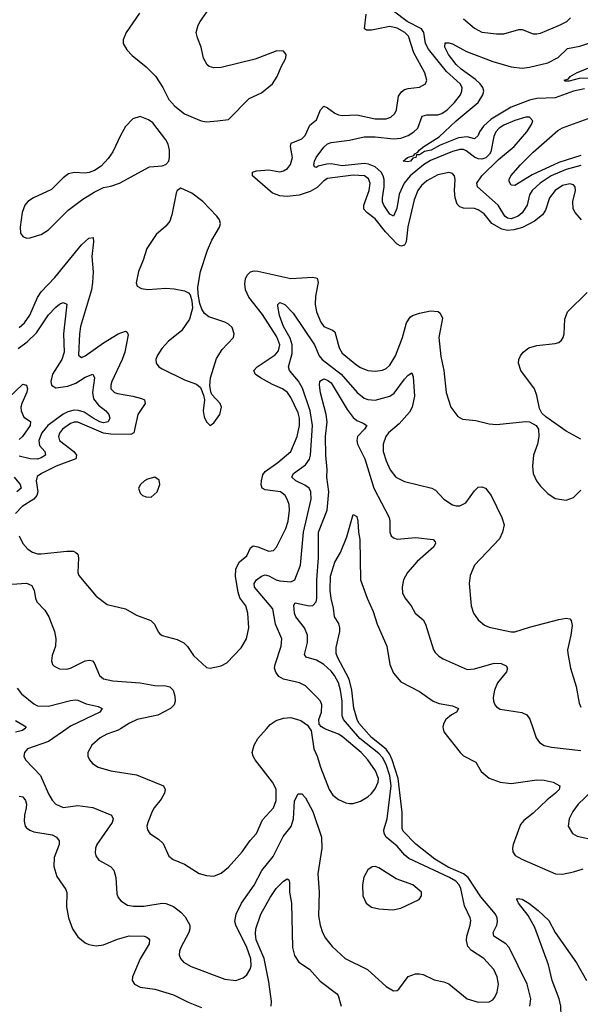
# Model space of a CAD drawing. Header units: inches. Extents: x 1552611 to 1694776, y 811966 to 917215.
# Tile 233 of 256: x 1593153 to 1596207, y 898500 to 903860. Entities that reach past the tile are written whole.
import ezdxf

# ---------------------------------------------------------------- set-up
doc = ezdxf.new("R2010")
doc.units = ezdxf.units.IN
doc.header["$MEASUREMENT"] = 0
doc.layers.add('B5899', color=7, linetype='Continuous')
doc.layers.add('B5990', color=7, linetype='Continuous')

msp = doc.modelspace()

# ---------------------------------------------------------------- linework, layer by layer
at = {"layer": 'B5899', "color": 5}
for points, elevation in [([(1593178.3, 900000), (1593168, 899990), (1593130, 899981.4)], 920), ([(1593409.2, 900000), (1593310, 899929.9), (1593196, 899890), (1593178.6, 899870), (1593175.2, 899850), (1593183.9, 899830), (1593266, 899746), (1593310, 899646.4), (1593330, 899610.4), (1593350, 899589), (1593390, 899571.3), (1593470, 899582), (1593551.4, 899571.4), (1593652.4, 899530), (1593662.7, 899510), (1593656.5, 899490), (1593574, 899370), (1593566.8, 899350), (1593564.8, 899324.8), (1593567.7, 899307.7), (1593584.3, 899284.3), (1593648.2, 899250), (1593666, 899230), (1593677.6, 899190), (1593682, 899102), (1593690, 899080.7), (1593703.2, 899063.2), (1593740.5, 899040.5), (1593773.8, 899033.8), (1593830, 899034.7), (1593930, 899050.2), (1593950, 899047.8), (1593990, 899031.6), (1594030, 899001.1), (1594055.3, 898975.3), (1594079, 898930), (1594079.6, 898910), (1594074, 898890), (1594030.3, 898810), (1594023.7, 898790), (1594022, 898770), (1594028.5, 898750), (1594046, 898730), (1594086.5, 898706.5), (1594270, 898636.5), (1594330, 898628.9), (1594370, 898644.6), (1594390, 898661.1), (1594409.2, 898690.8), (1594414.1, 898710), (1594412.7, 898747.3), (1594390.8, 898810), (1594330.6, 898930), (1594324.2, 898950), (1594331.4, 898990), (1594361.5, 899050), (1594430, 899149.1), (1594471.7, 899228.3), (1594534.6, 899305.4), (1594587.4, 899412.6), (1594631.8, 899468.2), (1594643.9, 899510), (1594650, 899607.3), (1594670, 899645.5), (1594690, 899646.4), (1594710, 899624.4), (1594750, 899550.3), (1594796.3, 899410), (1594798.5, 899350), (1594777.8, 899210), (1594784.9, 899110), (1594781.5, 898981.5), (1594790.2, 898930.2), (1594802.6, 898890), (1594819.6, 898859.6), (1594854.8, 898814.8), (1594926.4, 898750), (1595048.5, 898688.5), (1595150, 898596.4), (1595190, 898574), (1595210, 898574.8), (1595218, 898582), (1595270, 898650.6), (1595310, 898665.5), (1595330, 898665.5), (1595350, 898662), (1595410, 898634), (1595463, 898623), (1595490, 898611.7), (1595590.2, 898530.2), (1595650, 898511.8), (1595710, 898513), (1595730, 898524.9), (1595741.7, 898538.3), (1595754.8, 898565.2), (1595760.4, 898610), (1595753.8, 898650), (1595735.8, 898690), (1595681, 898750), (1595613.6, 898793.6), (1595594.9, 898814.9), (1595586.6, 898846.6), (1595588.1, 898870), (1595606.8, 898930), (1595610, 898955.3), (1595607.8, 898970), (1595576.7, 899036.6), (1595556.1, 899130), (1595547, 899150), (1595529.2, 899170), (1595494.5, 899190), (1595273.3, 899293.3), (1595251.9, 899311.9), (1595210, 899361.5), (1595148.6, 899410), (1595138.6, 899430), (1595137.4, 899450), (1595154.8, 899510), (1595176.6, 899690), (1595170, 899742.8), (1595150, 899805), (1595130, 899842.7), (1595110, 899865.3), (1595006.5, 899946.5), (1594960.4, 900000)], 940), ([(1593701.5, 900000), (1593690, 899992.9), (1593627.7, 899970), (1593590.5, 899950), (1593545.5, 899910), (1593523.8, 899870), (1593523.8, 899850), (1593533.4, 899830), (1593550, 899810.7), (1593581, 899790), (1593650, 899771.6), (1593789.5, 899749.5), (1593936.9, 899690), (1593945.2, 899670), (1593941.8, 899650), (1593923.8, 899616.2), (1593885.5, 899570), (1593874.9, 899550), (1593850.3, 899490), (1593845.3, 899470), (1593848.4, 899450), (1593862, 899430), (1593910, 899398), (1593934.6, 899374.6), (1593965.5, 899305.5), (1593988.9, 899288.9), (1594050, 899262), (1594130, 899211.7), (1594170, 899200.3), (1594210, 899197.4), (1594250, 899213.7), (1594290, 899247.2), (1594364.4, 899330), (1594408.4, 899391.6), (1594442.3, 899430), (1594475.3, 899504.7), (1594534.8, 899570), (1594550.5, 899610), (1594550, 899671.8), (1594530, 899709.7), (1594435.6, 899830), (1594424.2, 899850), (1594419.8, 899870), (1594429.8, 899910), (1594450, 899946.4), (1594497.1, 900000)], 960), ([(1594733.8, 900000), (1594740.4, 899990), (1594754.7, 899890), (1594773.4, 899850), (1594791.1, 899790), (1594838, 899670), (1594858.8, 899638.8), (1594890, 899614.9), (1594930, 899597.3), (1594950, 899593.8), (1594970, 899593.8), (1595010, 899605.8), (1595050, 899629.2), (1595070, 899647.1), (1595090, 899672.6), (1595106.6, 899710), (1595107.4, 899730), (1595090.4, 899770), (1595049.9, 899830), (1595013.1, 899870), (1594910, 899957.6), (1594890, 899969.9), (1594818.1, 899998.2), (1594814.8, 900000)], 960), ([(1595931.8, 898490), (1595936.7, 898530), (1595916.9, 898610), (1595819.1, 898810), (1595800.3, 898830), (1595735, 898870), (1595731.3, 898890), (1595752.5, 898930), (1595756.7, 898950), (1595753.7, 898970), (1595744, 898990), (1595665, 899085.1), (1595595.2, 899190), (1595570, 899210.9), (1595486.7, 899246.7), (1595414.7, 899290), (1595310.8, 899370.8), (1595241.9, 899441.9), (1595237.1, 899457.1), (1595236.3, 899543.7), (1595214.1, 899730), (1595182.9, 899830), (1595170, 899859.6), (1595150, 899888.8), (1595070, 899952.4), (1595027.8, 900000)], 920), ([(1595460.6, 900000), (1595463.5, 899983.5), (1595551.8, 899870), (1595570, 899853.1), (1595637.4, 899817.4), (1595667.5, 899767.5), (1595710, 899730.4), (1595770, 899709.2), (1595830, 899701.2), (1595970, 899721.5), (1596010, 899719.2), (1596058.8, 899710), (1596095.8, 899690), (1596091.7, 899670), (1596071.5, 899650), (1596026.4, 899613.6), (1595950, 899540.3), (1595899.5, 899500.5), (1595880.9, 899479.1), (1595841.1, 899370), (1595836.6, 899350), (1595838.5, 899330), (1595851.6, 899310), (1595888.9, 899290), (1596070.9, 899210.9), (1596110, 899208.8), (1596170, 899220.9), (1596222.8, 899237.2)], 920), ([(1595949.5, 900000), (1595967, 899950), (1595985.4, 899925.4), (1596009.2, 899909.2), (1596050, 899899), (1596210, 899880.7)], 940), ([(1593150, 899633.2), (1593170, 899630.2), (1593184.2, 899610), (1593190.1, 899590), (1593189, 899570), (1593178.8, 899530), (1593176.9, 899496.9), (1593182.7, 899470), (1593190, 899460.3), (1593207.5, 899447.5), (1593230, 899439.1), (1593330, 899422.4), (1593354.4, 899410), (1593367.4, 899390), (1593368.9, 899370), (1593340.9, 899299.1), (1593338.2, 899250), (1593355.1, 899195.1), (1593404.7, 899124.7), (1593409, 899109), (1593408.4, 899030), (1593418.5, 898970), (1593440.7, 898910), (1593470, 898867.8), (1593510, 898834.9), (1593530, 898826), (1593570, 898818.2), (1593610, 898823.5), (1593685, 898855), (1593750, 898872.5), (1593830.9, 898870.9), (1593846.3, 898866.3), (1593856.8, 898856.8), (1593860.9, 898850), (1593858.8, 898830), (1593810, 898748.3), (1593766.9, 898650), (1593766.5, 898630), (1593778.7, 898610), (1593810, 898592.6), (1593890, 898581.7), (1593990, 898552.4), (1594070, 898511.3), (1594143.4, 898483.4)], 920), ([(1596270, 899661.1), (1596194.4, 899590), (1596165.5, 899550), (1596145.7, 899510), (1596141.6, 899470), (1596164, 899430), (1596190, 899414.4), (1596290, 899393.8)], 940), ([(1594523.7, 898490), (1594524.6, 898515.4), (1594510, 898621.6), (1594485, 898750), (1594440.6, 898850), (1594436.9, 898883.1), (1594440.1, 898910), (1594466.9, 898990), (1594517.9, 899082.1), (1594550, 899130.2), (1594590, 899170.2), (1594610, 899183.8), (1594618.3, 899178.3), (1594622.9, 899162.9), (1594622.2, 899110), (1594634.4, 899050), (1594638.6, 898810), (1594650, 898764.9), (1594674.2, 898730), (1594731.1, 898691.1), (1594790, 898626), (1594879, 898559), (1594887.4, 898547.4), (1594903.6, 898490)], 920), ([(1596210, 897916.9), (1596174.4, 898030), (1596170.3, 898130), (1596156.9, 898170), (1596110, 898239.6), (1596089.1, 898290), (1596087.9, 898330), (1596101.8, 898438.2), (1596101.2, 898490), (1596090.9, 898530), (1596053.9, 898630), (1596034.5, 898714.5), (1595958.6, 898918.6), (1595923.7, 898983.7), (1595871, 899050), (1595861.7, 899070), (1595864.1, 899075.9), (1595890, 899072.1), (1595925.8, 899050), (1595977.7, 899010), (1596035.3, 898955.3), (1596070.1, 898890), (1596186.2, 898726.2), (1596240.1, 898630)], 880)]:
    msp.add_lwpolyline(points, dxfattribs=dict(at, elevation=elevation))
at = {"layer": 'B5899', "color": 5, "elevation": 960}
msp.add_lwpolyline([(1595090, 899249.6), (1595072.4, 899247.6), (1595050, 899232), (1595028.1, 899191.9), (1595020.3, 899150), (1595022.6, 899090), (1595040.4, 899050), (1595069.1, 899029.1), (1595110, 899019.5), (1595184.9, 899015.1), (1595230, 899023.7), (1595329, 899070), (1595342.7, 899090), (1595341.2, 899110), (1595294.5, 899150), (1595203.2, 899183.2), (1595110, 899243)], close=True, dxfattribs=at)
at = {"layer": 'B5990', "color": 5}
for points, elevation in [([(1593805.4, 903894.6), (1593732.2, 903790), (1593717, 903750), (1593716.4, 903730), (1593735.8, 903695.8), (1593764.9, 903664.9), (1593842.4, 903602.4), (1593892, 903552), (1593932.7, 903490), (1593966.2, 903426.2), (1593998, 903390), (1594050, 903347.7), (1594141, 903310), (1594170, 903303.7), (1594230, 903308.9), (1594290, 903316.4), (1594402.4, 903430), (1594470, 903461.5), (1594529.7, 903510), (1594555.8, 903550), (1594576.9, 903603.1), (1594602.7, 903650), (1594605.2, 903670), (1594590, 903689), (1594554, 903690), (1594435.5, 903644.5), (1594250, 903599.2), (1594210, 903598.5), (1594185.5, 903605.5), (1594174.3, 903614.3), (1594154.7, 903650), (1594140.9, 903710), (1594120.7, 903760.7), (1594115.1, 903790), (1594125.1, 903830), (1594135.6, 903850), (1594192, 903930)], 1020), ([(1596210, 903066.2), (1596130, 903044.6), (1596048.1, 903010), (1595987.4, 902970), (1595943.8, 902930), (1595930, 902907.2), (1595916.5, 902850), (1595891, 902809), (1595868.6, 902790), (1595830, 902776.6), (1595810, 902779.9), (1595796.3, 902790), (1595759.9, 902850), (1595646, 902950), (1595643.7, 902970), (1595669.9, 903010.1), (1595760.8, 903099.2), (1595845.7, 903170), (1595915.3, 903250), (1595941.1, 903290), (1595947.6, 903310), (1595929.7, 903329.7), (1595909.7, 903329.7), (1595850.8, 903310.8), (1595790, 903286), (1595764.7, 903270), (1595747.4, 903250), (1595735.9, 903224.1), (1595719.3, 903140.7), (1595712.7, 903127.3), (1595691.7, 903108.3), (1595670, 903101.1), (1595650, 903102.8), (1595630, 903110.8), (1595585.4, 903145.4), (1595570, 903152.7), (1595550, 903154.1), (1595510, 903142.4), (1595390, 903093.2), (1595352.3, 903070), (1595280.3, 903010), (1595248.2, 902970), (1595220.8, 902910), (1595208.1, 902831.9), (1595190, 902791.1), (1595170, 902801.4), (1595136.9, 902850), (1595130, 902868.2), (1595129.4, 902890), (1595139.2, 902950), (1595138.5, 902990), (1595133.7, 903010), (1595122, 903030), (1595090, 903058.4), (1595053.3, 903073.3), (1595030, 903076.2), (1594910, 903064.9), (1594850, 903074.6), (1594826.3, 903073.7), (1594778.2, 903061.8), (1594770, 903055.1), (1594759, 903059), (1594755.1, 903070), (1594758.2, 903090), (1594768.7, 903110), (1594810, 903166.7), (1594830, 903184.5), (1594850, 903192), (1594950, 903204.8), (1595030, 903223), (1595090, 903222.2), (1595190, 903211.1), (1595230, 903215.3), (1595268.5, 903230), (1595300.7, 903250), (1595322.4, 903270), (1595346, 903334), (1595370, 903342.1), (1595430, 903341.5), (1595453.2, 903350), (1595480.8, 903370), (1595521.1, 903410), (1595554.2, 903450), (1595562.4, 903470), (1595562.6, 903490), (1595553.3, 903510), (1595477.6, 903577.6), (1595379.8, 903699.8), (1595364.2, 903730), (1595354.8, 903790), (1595341.3, 903810), (1595263.2, 903850), (1595190, 903905.7)], 960), ([(1596212.8, 902770), (1596178, 902810), (1596168.2, 902830), (1596166, 902870), (1596181.5, 902930), (1596179.7, 902950), (1596170, 902961.3), (1596150, 902966.4), (1596110, 902957), (1596070.2, 902930), (1596039.6, 902890), (1596016.6, 902823.4), (1596001.7, 902798.3), (1595957.5, 902762.5), (1595891.5, 902728.6), (1595844.6, 902715.4), (1595810, 902712.1), (1595780.2, 902720.2), (1595725.2, 902750), (1595683, 902803), (1595650, 902825.7), (1595630, 902831.7), (1595570, 902833.1), (1595550, 902841.4), (1595536.3, 902856.3), (1595525.2, 902890), (1595521.5, 902930), (1595525.6, 902990), (1595522, 903010), (1595510, 903023), (1595490, 903027.2), (1595430, 903016), (1595370, 902983.2), (1595341.9, 902958.1), (1595321.4, 902930), (1595301.5, 902878.5), (1595267.4, 902732.6), (1595257.6, 902650), (1595250, 902633.1), (1595230, 902626.8), (1595210, 902637.5), (1595145.8, 902705.8), (1595090, 902776), (1595043.4, 902810), (1595028.4, 902828.4), (1595027.6, 902850), (1595057.1, 902930), (1595062.5, 902970), (1595053.3, 902993.3), (1595030.8, 903010), (1594970, 903014.2), (1594830, 902994.5), (1594810, 902982), (1594773.9, 902946.1), (1594735, 902925), (1594675.6, 902904.4), (1594610, 902898.3), (1594570, 902901.3), (1594530, 902915.3), (1594420.4, 903010), (1594421.6, 903030), (1594443.4, 903036.6), (1594510, 903041.7), (1594570, 903032.3), (1594590, 903036.4), (1594612.1, 903050), (1594628.6, 903071.4), (1594639.9, 903110), (1594628.9, 903170), (1594632.5, 903187.5), (1594689.1, 903210.9), (1594707.9, 903230), (1594733.6, 903286.4), (1594770, 903314.4), (1594791, 903369), (1594810, 903389.2), (1594830, 903380.9), (1594870, 903350.7), (1594890, 903341.3), (1594910, 903338.1), (1594990, 903341.6), (1595090, 903319.8), (1595150, 903320.6), (1595175.1, 903330), (1595196.8, 903350), (1595204.8, 903370), (1595216.5, 903443.5), (1595232.1, 903467.9), (1595250, 903479.3), (1595270, 903485), (1595330, 903491.7), (1595362.9, 903510), (1595371, 903530), (1595360.3, 903570), (1595300.3, 903680.3), (1595271, 903770), (1595251.8, 903790), (1595210, 903814.4), (1595170, 903823.4), (1595070, 903802.8), (1595042.5, 903802.5), (1595030.7, 903810.7), (1595041, 903890)], 980), ([(1595570, 903863.8), (1595630, 903814.3), (1595670, 903792.6), (1595750, 903783.6), (1595790, 903783.7), (1595872.8, 903807.2), (1595890, 903806.3), (1595950, 903782.8), (1595970, 903782.8), (1595990, 903785.8), (1596093.3, 903830), (1596132.6, 903850), (1596153.1, 903870)], 960), ([(1596230, 903483.6), (1596170, 903470.5), (1596070, 903434.3), (1595970, 903430.7), (1595930, 903421), (1595830, 903383), (1595721.4, 903318.6), (1595679.7, 903280.3), (1595657.7, 903250), (1595649.7, 903230.3), (1595630, 903211.9), (1595590, 903222.4), (1595543, 903217), (1595443.3, 903176.7), (1595395.2, 903150), (1595358.5, 903141.5), (1595330, 903124.8), (1595315.2, 903124.8), (1595311.3, 903110), (1595294.6, 903105.4), (1595282, 903090), (1595265.7, 903085.7), (1595242.7, 903090), (1595265.2, 903110), (1595299.4, 903120.6), (1595305.1, 903130), (1595321.7, 903138.3), (1595328.5, 903150), (1595355.1, 903170), (1595438.2, 903221.8), (1595531.4, 903310), (1595649.9, 903410), (1595675.6, 903450), (1595680.7, 903470), (1595675.2, 903490), (1595661, 903510), (1595635.1, 903535.1), (1595558.6, 903590), (1595530, 903615.8), (1595489.3, 903670), (1595469, 903710), (1595470, 903733.4), (1595490, 903734.6), (1595510, 903727.8), (1595587.1, 903687.1), (1595730, 903633.2), (1595830, 903604.1), (1595890, 903596.4), (1595930, 903600.9), (1596030, 903624.7), (1596086.6, 903653.4), (1596137.4, 903702.6), (1596203.9, 903716.1), (1596263.9, 903736.1)], 940), ([(1596250, 903542.1), (1596200.9, 903539.1), (1596145.9, 903525.9), (1596124.9, 903524.9), (1596119.5, 903530), (1596142.3, 903537.7), (1596151.5, 903550), (1596190, 903571.8), (1596250, 903595.8)], 920), ([(1596210, 903121.4), (1596090, 903081.6), (1595944.3, 903015.7), (1595850, 902956.4), (1595830, 902959.6), (1595819.7, 902979.7), (1595818.5, 902990), (1595827.9, 903010), (1595880.6, 903070), (1595950, 903138), (1596083.7, 903256.3), (1596110, 903271), (1596250, 903322)], 940), ([(1593150, 902184.6), (1593179.4, 902210), (1593208.5, 902251.5), (1593250, 902347.5), (1593270, 902378.5), (1593344, 902456), (1593490, 902635.1), (1593530, 902670.2), (1593553.4, 902673.4), (1593555.7, 902650), (1593545.2, 902570), (1593552.8, 902487.2), (1593550.1, 902430), (1593543.4, 902390), (1593484.4, 902190), (1593478.5, 902150), (1593473.2, 902033.2), (1593490, 902020.2), (1593510, 902029.5), (1593610, 902100.8), (1593689.8, 902150), (1593730, 902164), (1593738.8, 902158.8), (1593743.8, 902143.8), (1593726.2, 902050), (1593712.1, 902010), (1593654.4, 901890), (1593648.7, 901870), (1593650.1, 901850.1), (1593670, 901830.9), (1593685.1, 901825.1), (1593770, 901810.6), (1593817.1, 901797.1), (1593832.7, 901790), (1593836.3, 901770), (1593796.4, 901710), (1593774.6, 901610), (1593758.3, 901601.7), (1593650, 901603.3), (1593610, 901608.5), (1593470, 901669.1), (1593450, 901669), (1593430, 901661.3), (1593387, 901630), (1593369.3, 901609.3), (1593363.7, 901590), (1593369.4, 901570), (1593447.4, 901510), (1593462.8, 901490), (1593458, 901470), (1593352.2, 901430), (1593271.5, 901390), (1593247.4, 901372.6), (1593243, 901350), (1593252.7, 901290), (1593247.1, 901270), (1593230, 901249.9), (1593166, 901210), (1593130, 901171.1)], 980), ([(1593149.5, 901049.5), (1593170, 901008.5), (1593197.2, 900977.2), (1593222, 900962), (1593250, 900953), (1593270, 900951.9), (1593410, 900967.6), (1593446.8, 900966.8), (1593459.7, 900959.7), (1593470.2, 900950), (1593474.2, 900930), (1593469.1, 900850), (1593475.1, 900835.1), (1593570, 900722), (1593630, 900677.1), (1593730, 900652.2), (1593790, 900618.9), (1593868.2, 900590), (1593887.4, 900570), (1593907.2, 900527.2), (1593916.7, 900516.7), (1593930, 900508), (1594010, 900486.7), (1594046.8, 900466.8), (1594067.1, 900447.1), (1594099.2, 900399.2), (1594170, 900334), (1594190, 900330.6), (1594250, 900342), (1594280.5, 900359.5), (1594360, 900440), (1594388.6, 900490), (1594401.4, 900550), (1594395.8, 900630), (1594384.5, 900670), (1594353, 900713), (1594342.8, 900742.8), (1594328.7, 900828.7), (1594329.9, 900870), (1594350, 900909.3), (1594390, 900941.3), (1594410, 900984.2), (1594425, 900995), (1594450, 900990.9), (1594510, 900966.4), (1594534.7, 900970), (1594551.9, 900988.1), (1594602.4, 901090), (1594615.5, 901130), (1594623.2, 901190), (1594620.5, 901220.5), (1594610.4, 901250.4), (1594598.4, 901270), (1594574, 901290), (1594490, 901301.1), (1594473.3, 901310), (1594467.8, 901327.8), (1594469.4, 901350), (1594476.9, 901383.1), (1594490, 901401.2), (1594559.4, 901450), (1594630.6, 901510), (1594663.9, 901590), (1594676.9, 901650), (1594677.3, 901690), (1594670, 901719.2), (1594630, 901803.5), (1594611.1, 901830), (1594584.5, 901850), (1594530, 901873.2), (1594465, 901910), (1594435.5, 901930), (1594427.7, 901950), (1594447, 901970), (1594544.9, 902035.1), (1594562, 902058), (1594569.6, 902090), (1594553.5, 902133.5), (1594475.5, 902255.5), (1594402.1, 902350), (1594382.3, 902390), (1594378.6, 902421.4), (1594382.6, 902450), (1594391.9, 902470), (1594410, 902487.2), (1594430, 902492), (1594450, 902490.7), (1594630, 902450.6), (1594750, 902458.6), (1594772.8, 902452.8), (1594779, 902430), (1594765.1, 902354.9), (1594763.4, 902310), (1594770.6, 902270), (1594792.9, 902212.9), (1594810, 902189.5), (1594857.3, 902170), (1594870, 902160.2), (1594893.6, 902073.6), (1594910, 902044.3), (1594990, 901979.4), (1595010, 901966.2), (1595050, 901950.2), (1595090, 901946.9), (1595130, 901952.4), (1595150, 901961.8), (1595170, 901979.1), (1595200.5, 902030), (1595239.1, 902130), (1595259.9, 902210), (1595280, 902240), (1595293.3, 902250), (1595330, 902263.2), (1595390, 902275.2), (1595431.7, 902271.7), (1595442.6, 902262.6), (1595455.3, 902235.3), (1595436.1, 902130), (1595447.1, 902027.1), (1595463.1, 901950), (1595475.3, 901830), (1595501.6, 901750), (1595539.5, 901699.5), (1595565.3, 901685.3), (1595637.3, 901677.3), (1595710, 901659.3), (1595750, 901656.4), (1595910, 901673.4), (1595930.4, 901670.4), (1595966.8, 901650), (1595979.1, 901630), (1595981.6, 901590), (1595974.4, 901550), (1595952.2, 901490), (1595946.7, 901430), (1595950.4, 901390), (1595968.4, 901350), (1595990, 901320.5), (1596030, 901280.5), (1596070, 901253), (1596130, 901244.9), (1596170, 901259.1), (1596210, 901298)], 980), ([(1596210, 901575.6), (1596130, 901620.5), (1596018.5, 901698.5), (1595998.2, 901718.2), (1595984, 901744), (1595970, 901814), (1595956.9, 901850), (1595883.6, 901950), (1595869.6, 901990), (1595871.8, 902010), (1595881.6, 902030), (1595896.2, 902050), (1595926.7, 902073.3), (1595970, 902086), (1596070, 902096.4), (1596090, 902103), (1596104.7, 902115.3), (1596114, 902130), (1596118.7, 902150), (1596122, 902230), (1596137.6, 902270), (1596245, 902375)], 980), ([(1593144.2, 902070), (1593194.3, 902105.7), (1593244.7, 902155.3), (1593310, 902253.6), (1593350, 902295.6), (1593370, 902311.8), (1593390, 902320.4), (1593410, 902310.7), (1593391.8, 902150), (1593395.6, 902050), (1593382.9, 902010), (1593331.2, 901930), (1593322.7, 901890), (1593326.3, 901870), (1593350, 901856.6), (1593415.2, 901864.8), (1593459, 901881), (1593510, 901914), (1593550.6, 901930), (1593560.8, 901910), (1593548.8, 901831.2), (1593555.9, 901795.9), (1593581.5, 901761.5), (1593622.7, 901730), (1593638.5, 901710), (1593643.2, 901690), (1593635.5, 901670), (1593610, 901665.4), (1593590, 901670.5), (1593553.8, 901690), (1593503.5, 901723.5), (1593473, 901733), (1593450, 901733.5), (1593415.2, 901724.8), (1593390, 901712.3), (1593307.2, 901650), (1593273.6, 901610), (1593257.5, 901570), (1593261.6, 901541.6), (1593290.2, 901510), (1593294, 901490), (1593270, 901474.7), (1593250, 901468.2), (1593210, 901469.9), (1593150, 901483.9)], 960), ([(1594814.8, 900000), (1594797, 900010), (1594784.7, 900024.7), (1594782.4, 900050), (1594796.4, 900090), (1594799.7, 900130), (1594790.8, 900150.8), (1594774, 900170), (1594710, 900234.3), (1594677.2, 900250), (1594590, 900269), (1594565.1, 900285.1), (1594547.7, 900307.7), (1594541.7, 900330), (1594543.9, 900350), (1594578, 900450), (1594581.4, 900490), (1594546.6, 900570), (1594532.8, 900652.8), (1594431.4, 900770), (1594429.9, 900790), (1594443.8, 900810), (1594470, 900830.2), (1594490, 900838), (1594510, 900833.2), (1594550, 900810.7), (1594570, 900804.6), (1594630, 900799), (1594652.5, 900810), (1594683.4, 900890), (1594699.5, 901070), (1594741.5, 901250), (1594739, 901290), (1594729.8, 901310), (1594706.5, 901326.5), (1594658, 901350), (1594635.3, 901370), (1594644.1, 901390), (1594710, 901436.8), (1594732.1, 901467.9), (1594737.3, 901490), (1594748.9, 901651.1), (1594735.7, 901730), (1594693.5, 901853.5), (1594671.8, 901891.8), (1594622.5, 901950), (1594616.5, 901970), (1594636.9, 902043.1), (1594637.9, 902090), (1594625.9, 902125.9), (1594589.8, 902190.2), (1594567.6, 902250), (1594558.7, 902301.3), (1594559.6, 902310), (1594570, 902319.5), (1594597.6, 902310), (1594641.9, 902261.9), (1594759, 902090), (1594784.8, 902030), (1594800.1, 902010), (1594903.8, 901930), (1594990.8, 901830), (1595030, 901798.9), (1595050, 901791.9), (1595090, 901787.8), (1595170, 901810.1), (1595193.8, 901826.2), (1595250, 901902.4), (1595270, 901924.6), (1595290, 901937.3), (1595296.1, 901916.1), (1595304.5, 901810), (1595291, 901750), (1595276.2, 901723.8), (1595220.3, 901659.7), (1595162.4, 901610), (1595148, 901590), (1595133.8, 901550), (1595133.4, 901510), (1595150, 901459.3), (1595170.3, 901410), (1595201.3, 901370), (1595250, 901346.3), (1595398.8, 901310), (1595418, 901298), (1595464, 901250), (1595510, 901219.5), (1595530, 901212.8), (1595550, 901213.4), (1595584, 901230), (1595630, 901295.5), (1595650, 901314.4), (1595670, 901317.6), (1595690, 901310.3), (1595721.3, 901270), (1595779.1, 901150), (1595791.3, 901110), (1595783.6, 901070), (1595765.9, 901034.1), (1595630.5, 900890), (1595606.3, 900833.7), (1595600.9, 900790), (1595612.4, 900670), (1595624.7, 900630), (1595650, 900593.7), (1595684.6, 900564.6), (1595710, 900553.4), (1595830, 900526.7), (1595850, 900528), (1595930, 900553.8), (1596090, 900594.9), (1596130, 900601.1), (1596150, 900598), (1596157.1, 900590), (1596162.3, 900562.3), (1596155.8, 900510), (1596137.4, 900430), (1596138.9, 900410), (1596154, 900330), (1596183.6, 900230), (1596199.9, 900139.9), (1596210, 900117.3)], 960), ([(1593090, 901798.8), (1593170, 901875.8), (1593190.3, 901870.3), (1593195.2, 901850), (1593192.4, 901832.4), (1593165.5, 901770), (1593159.4, 901750), (1593160.2, 901730), (1593176.4, 901696.4), (1593212.5, 901672.5), (1593210.2, 901650), (1593169.1, 901590), (1593150, 901575)], 940), ([(1594960.4, 900000), (1594917.3, 900050), (1594910.3, 900070.3), (1594908.9, 900150), (1594900.8, 900210), (1594890.2, 900250.2), (1594868.5, 900290), (1594850, 900313.1), (1594810, 900349.3), (1594770, 900373.9), (1594713.6, 900390), (1594704.9, 900404.9), (1594720.2, 900470), (1594721.1, 900510), (1594705, 900550), (1594657.8, 900610), (1594650.6, 900630), (1594647.2, 900672.8), (1594654.3, 900685.7), (1594730, 900669.1), (1594749.9, 900670.1), (1594767.9, 900690), (1594771.8, 900708.2), (1594771.4, 900810), (1594780.7, 900930), (1594781.5, 901070), (1594827.3, 901190), (1594836.9, 901290), (1594825.5, 901370), (1594828.7, 901411.3), (1594820.1, 901490), (1594819.7, 901590), (1594828.3, 901670), (1594822.3, 901710), (1594791.4, 901828.6), (1594786, 901870), (1594787.5, 901892.5), (1594810, 901904.8), (1594830, 901898.1), (1594850, 901882.2), (1594937.6, 901737.6), (1594970, 901694.3), (1594990, 901677.8), (1595024.1, 901664.1), (1595043.7, 901650), (1595031.1, 901630), (1594994, 901590), (1594989.4, 901570), (1594993.5, 901550), (1595034, 901470), (1595081.3, 901310), (1595165.6, 901150), (1595170.2, 901129.8), (1595168.4, 901070), (1595177.4, 901050), (1595190, 901039), (1595210, 901031.3), (1595310, 901041.1), (1595404.7, 901030), (1595417, 901017), (1595418.4, 901010), (1595408.8, 900990), (1595317.3, 900910), (1595266, 900850), (1595243.1, 900810), (1595236.5, 900770), (1595239, 900739), (1595251.8, 900711.8), (1595286, 900670), (1595308.2, 900630), (1595350, 900593), (1595364.2, 900570), (1595407, 900430), (1595415.8, 900415.8), (1595435.6, 900395.6), (1595460.7, 900380.7), (1595590, 900323.1), (1595630, 900325.4), (1595737.5, 900357.5), (1595775.6, 900355.6), (1595802.3, 900342.3), (1595810.4, 900330), (1595804.4, 900310), (1595756, 900250), (1595739.8, 900210), (1595733, 900170), (1595734.3, 900150), (1595742, 900130), (1595750, 900119.3), (1595770, 900106.7), (1595888.7, 900088.7), (1595915.4, 900075.4), (1595931.5, 900051.5), (1595949.5, 900000)], 940), ([(1593122.9, 901370), (1593156, 901330), (1593161.1, 901310), (1593137.2, 901290)], 960), ([(1595027.8, 900000), (1595001.2, 900030), (1594990.7, 900050), (1594972.9, 900112.9), (1594962.1, 900210), (1594947, 900270), (1594883.8, 900390), (1594877.3, 900410), (1594877.8, 900442.2), (1594896.1, 900530), (1594896.1, 900550), (1594892.2, 900572.2), (1594868.7, 900610), (1594863.3, 900656.7), (1594849.6, 900709.6), (1594844.9, 900755.1), (1594846.6, 900830), (1594870, 900907.2), (1594899.8, 900960.2), (1594935.7, 901044.3), (1594970, 901166), (1594990, 901156), (1594995, 901130), (1594998.5, 901070), (1595006, 901030), (1595010.2, 900810), (1595045.2, 900710), (1595078.1, 900638.1), (1595100.4, 900570), (1595153.4, 900450), (1595168.4, 900350), (1595190, 900302), (1595230, 900256.1), (1595330, 900203.6), (1595404.9, 900150), (1595437.7, 900137.7), (1595510, 900124.7), (1595543.1, 900110), (1595532, 900090), (1595504.9, 900075.1), (1595475.2, 900050), (1595463.8, 900030), (1595458.9, 900010), (1595460.6, 900000)], 920), ([(1593110, 900787.3), (1593190, 900792), (1593218.9, 900778.9), (1593232.1, 900752.1), (1593239, 900710), (1593247.2, 900690), (1593290, 900644.9), (1593311.5, 900610), (1593342.7, 900530), (1593350.3, 900490), (1593347.4, 900450), (1593330, 900399), (1593326.3, 900370), (1593332.2, 900350), (1593340.9, 900340.9), (1593370, 900326.9), (1593410, 900324.9), (1593430, 900329.2), (1593509.9, 900370.1), (1593533.9, 900373.9), (1593550, 900370.3), (1593559.4, 900359.4), (1593586.9, 900290), (1593610, 900271.8), (1593661, 900261), (1593810.1, 900250.1), (1593890, 900235.9), (1593950, 900234.3), (1593970, 900228.7), (1593988.7, 900210), (1593997.8, 900177.8), (1593999.2, 900150), (1593993.6, 900130), (1593974.6, 900110), (1593905.3, 900074.7), (1593792.7, 900050), (1593750.4, 900030), (1593701.5, 900000)], 960), ([(1593140, 900220), (1593162, 900190), (1593230, 900134.9), (1593250, 900125.6), (1593310, 900123.7), (1593430, 900154.1), (1593457.1, 900157.1), (1593470, 900155.9), (1593515.5, 900135.5), (1593581.3, 900121.3), (1593602.4, 900110), (1593588.8, 900090), (1593430, 900014.7), (1593409.2, 900000)], 940), ([(1594497.1, 900000), (1594517.2, 900022.8), (1594550, 900045.7), (1594590, 900058), (1594630, 900061.1), (1594684.2, 900044.2), (1594720.3, 900020.3), (1594733.8, 900000)], 960), ([(1593130, 900044.8), (1593188.5, 900010), (1593178.3, 900000)], 920)]:
    msp.add_lwpolyline(points, dxfattribs=dict(at, elevation=elevation))
at = {"layer": 'B5990', "color": 5, "elevation": 1020}
for points in [[(1593810, 903332.3), (1593770, 903320.9), (1593730, 903279.3), (1593701.3, 903230), (1593660.3, 903139.7), (1593635.8, 903104.2), (1593597.4, 903062.6), (1593561.1, 903038.9), (1593531.8, 903028.2), (1593510, 903024.7), (1593450, 903028.5), (1593419.4, 903020.6), (1593390, 902999.7), (1593325.4, 902934.6), (1593228, 902890), (1593197.6, 902870), (1593181.7, 902850), (1593166.9, 902810), (1593156.5, 902730), (1593158, 902698), (1593170, 902679.1), (1593190, 902670.4), (1593210, 902672.2), (1593250, 902684.9), (1593270, 902691.4), (1593310, 902716.5), (1593417.4, 902822.6), (1593497.2, 902882.8), (1593559, 902921), (1593610, 902946.2), (1593650, 902954), (1593697, 902970), (1593860.8, 903059.2), (1593930, 903064.9), (1593950, 903070.8), (1593966, 903090), (1593969.6, 903110.4), (1593969.7, 903150), (1593962.6, 903182.6), (1593950, 903206), (1593878, 903298), (1593855.3, 903315.3)], [(1594030, 902942.7), (1594011, 902930), (1594004.9, 902915.1), (1593982.5, 902797.5), (1593970, 902762.9), (1593950, 902735.8), (1593896.4, 902690), (1593846, 902614), (1593825.2, 902550), (1593799.3, 902490), (1593788, 902428), (1593792.9, 902410), (1593816.1, 902396.1), (1593851.3, 902391.3), (1593950, 902398.8), (1593995.1, 902395.1), (1594050, 902384.6), (1594072.5, 902372.5), (1594081.2, 902361.2), (1594090.2, 902330.2), (1594094.4, 902290), (1594078.4, 902230), (1594033.6, 902166.4), (1593963.6, 902110), (1593927.5, 902070), (1593901.6, 902030), (1593894.4, 902010), (1593895.8, 901990), (1593910.3, 901970), (1593930, 901958.5), (1594050, 901899.2), (1594115.8, 901875.8), (1594138, 901858), (1594155.1, 901815.1), (1594159.5, 901790), (1594153, 901730), (1594157.5, 901697.5), (1594170, 901671.3), (1594190, 901651.3), (1594210, 901666), (1594243.7, 901710), (1594251.6, 901750), (1594244.5, 901770), (1594200.1, 901820.1), (1594193.6, 901833.6), (1594188.1, 901868.1), (1594192.4, 901910), (1594225.2, 902014.8), (1594255.8, 902064.2), (1594316.8, 902130), (1594321.5, 902150), (1594310, 902183.6), (1594290, 902202.7), (1594270, 902213.8), (1594183, 902243), (1594159.8, 902259.8), (1594144.6, 902284.6), (1594135.1, 902315.1), (1594125.2, 902365.2), (1594123.5, 902403.5), (1594138.4, 902490), (1594175.6, 902604.4), (1594200.5, 902659.5), (1594241.3, 902730), (1594246.3, 902750), (1594241.6, 902770), (1594226.3, 902790), (1594151.3, 902870), (1594090, 902915.8)], [(1593890, 901368.7), (1593850, 901359), (1593832, 901350), (1593811.3, 901330), (1593801, 901310), (1593810, 901282), (1593822, 901270), (1593842, 901262), (1593870, 901261), (1593901.2, 901290), (1593917.2, 901330), (1593912.5, 901352.5)]]:
    msp.add_lwpolyline(points, close=True, dxfattribs=at)

doc.saveas('drawing.dxf')
